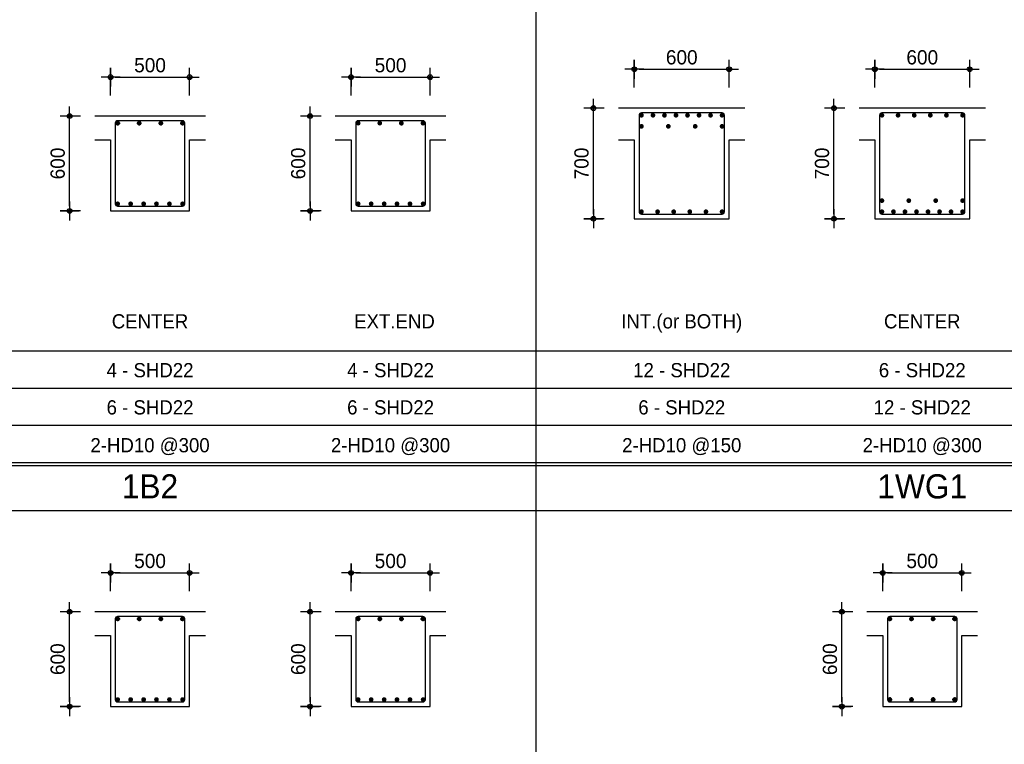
# Model space of a CAD drawing. Header units: millimetres. Extents: x 3445018 to 4174071, y -6064565 to -5122887.
# Tile 21 of 192: x 3682799 to 3689028, y -5833566 to -5828982. Entities that reach past the tile are written whole.
import ezdxf
from ezdxf.enums import TextEntityAlignment as Align

# ---------------------------------------------------------------- set-up
doc = ezdxf.new("R2010")
doc.units = ezdxf.units.MM
doc.header["$MEASUREMENT"] = 0
doc.layers.get('DEFPOINTS').update_dxf_attribs({"linetype": 'CONTINUOUS'})
for name, color, linetype in [('DIM', 7, 'CONTINUOUS'), ('guide', 9, 'CONTINUOUS'), ('SO-252', 252, 'CONTINUOUS'), ('WA1', 2, 'CONTINUOUS'), ('WA2', 3, 'CONTINUOUS'), ('문자', 2, 'CONTINUOUS')]:
    doc.layers.add(name, color=color, linetype=linetype)
doc.styles.add('HY울릉도 L', font='txt')
doc.styles.add('SDP-S', font='txt')
doc.styles.add('돋움', font='txt')
doc.dimstyles.new('SMDI-3', dxfattribs={"dimtxt": 3, "dimasz": 1, "dimexe": 2, "dimexo": 3, "dimgap": 1, "dimtad": 1, "dimdsep": 46, "dimtxsty": 'HY울릉도 L', "dimblk": 'Z_DOT', "dimcen": 2.5, "dimdle": 1.5, "dimclrd": 1, "dimclre": 1, "dimclrt": 2, "dimadec": 0, "dimazin": 0, "dimtfac": 1, "dimtix": 1, "dimtmove": 2, "dimatfit": 3, "dimldrblk": 'Z_DOT', "dimfxl": 2, "dimtvp": 1, "dimtolj": 1, "dimtzin": 0, "dimarcsym": 0})

# ---------------------------------------------------------------- blocks, each defined once
blk = doc.blocks.new('Z_DOT')
at = {"layer": 'DIM', "color": 1, "ltscale": 3}
for p, q in [((-2, 0), (2, 0)), ((0, -2), (0, 2))]:
    blk.add_line(p, q, dxfattribs=at)
for radius in [0.5, 0.25]:
    blk.add_circle((0, 0), radius, dxfattribs=at)
blk = doc.blocks.new('*D156')
at = {"layer": 'DEFPOINTS', "color": 0, "ltscale": 3, "transparency": 16777216}
for p in [(3687287.6, -5829295.6), (3686687.6, -5829501.6), (3687287.6, -5829501.6)]:
    blk.add_point(p, dxfattribs=at)
at = {"layer": 'DIM', "color": 1, "lineweight": -2, "ltscale": 3, "transparency": 16777216}
for p, q in [((3686687.6, -5829411.6), (3686687.6, -5829235.6)), ((3687287.6, -5829411.6), (3687287.6, -5829235.6)), ((3686717.6, -5829295.6), (3687257.6, -5829295.6))]:
    blk.add_line(p, q, dxfattribs=at)
at = {"layer": 'DIM', "color": 1, "lineweight": -2, "ltscale": 3, "transparency": 16777216, "xscale": 30, "yscale": 30, "zscale": 30, "rotation": 180}
blk.add_blockref('Z_DOT', (3686687.6, -5829295.6), dxfattribs=at)
at = {"layer": 'DIM', "color": 1, "lineweight": -2, "ltscale": 3, "transparency": 16777216, "xscale": 30, "yscale": 30, "zscale": 30}
blk.add_blockref('Z_DOT', (3687287.6, -5829295.6), dxfattribs=at)
at = {"layer": 'DIM', "color": 2, "ltscale": 3, "transparency": 16777216, "insert": (3686987.6, -5829145.5), "char_height": 90, "attachment_point": 5, "style": 'SDP-S'}
blk.add_mtext('\\A1;\\P600', dxfattribs=at)
blk = doc.blocks.new('*D157')
at = {"layer": 'DEFPOINTS', "color": 0, "ltscale": 3, "transparency": 16777216}
for p in [(3686428.8, -5829541.6), (3686587.6, -5829541.6), (3686587.6, -5830241.6)]:
    blk.add_point(p, dxfattribs=at)
at = {"layer": 'DIM', "color": 1, "lineweight": -2, "ltscale": 3, "transparency": 16777216}
for p, q in [((3686497.6, -5829541.6), (3686368.8, -5829541.6)), ((3686428.8, -5830211.6), (3686428.8, -5829571.6)), ((3686497.6, -5830241.6), (3686368.8, -5830241.6))]:
    blk.add_line(p, q, dxfattribs=at)
at = {"layer": 'DIM', "color": 1, "lineweight": -2, "ltscale": 3, "transparency": 16777216, "xscale": 30, "yscale": 30, "zscale": 30}
for p, rotation in [((3686428.8, -5829541.6), 90), ((3686428.8, -5830241.6), 270)]:
    blk.add_blockref('Z_DOT', p, dxfattribs=dict(at, rotation=rotation))
at = {"layer": 'DIM', "color": 2, "ltscale": 3, "transparency": 16777216, "insert": (3686353.8, -5829891.6), "char_height": 90, "attachment_point": 5, "rotation": 90, "style": 'SDP-S'}
blk.add_mtext('\\A1;700', dxfattribs=at)
blk = doc.blocks.new('*D164')
at = {"layer": 'DEFPOINTS', "color": 0, "ltscale": 3, "transparency": 16777216}
for p in [(3688759.1, -5832481.6), (3688259.1, -5832687.6), (3688759.1, -5832687.6)]:
    blk.add_point(p, dxfattribs=at)
at = {"layer": 'DIM', "color": 1, "lineweight": -2, "ltscale": 3, "transparency": 16777216}
for p, q in [((3688259.1, -5832597.6), (3688259.1, -5832421.6)), ((3688759.1, -5832597.6), (3688759.1, -5832421.6)), ((3688289.1, -5832481.6), (3688729.1, -5832481.6))]:
    blk.add_line(p, q, dxfattribs=at)
at = {"layer": 'DIM', "color": 1, "lineweight": -2, "ltscale": 3, "transparency": 16777216, "xscale": 30, "yscale": 30, "zscale": 30, "rotation": 180}
blk.add_blockref('Z_DOT', (3688259.1, -5832481.6), dxfattribs=at)
at = {"layer": 'DIM', "color": 1, "lineweight": -2, "ltscale": 3, "transparency": 16777216, "xscale": 30, "yscale": 30, "zscale": 30}
blk.add_blockref('Z_DOT', (3688759.1, -5832481.6), dxfattribs=at)
at = {"layer": 'DIM', "color": 2, "ltscale": 3, "transparency": 16777216, "insert": (3688509.1, -5832406.5), "char_height": 90, "attachment_point": 5, "style": 'SDP-S'}
blk.add_mtext('\\A1;500', dxfattribs=at)
blk = doc.blocks.new('*D165')
at = {"layer": 'DEFPOINTS', "color": 0, "ltscale": 3, "transparency": 16777216}
for p in [(3688000.3, -5832727.6), (3688159.1, -5832727.6), (3688159.1, -5833327.6)]:
    blk.add_point(p, dxfattribs=at)
at = {"layer": 'DIM', "color": 1, "lineweight": -2, "ltscale": 3, "transparency": 16777216}
for p, q in [((3688069.1, -5832727.6), (3687940.3, -5832727.6)), ((3688000.3, -5833297.6), (3688000.3, -5832757.6)), ((3688069.1, -5833327.6), (3687940.3, -5833327.6))]:
    blk.add_line(p, q, dxfattribs=at)
at = {"layer": 'DIM', "color": 1, "lineweight": -2, "ltscale": 3, "transparency": 16777216, "xscale": 30, "yscale": 30, "zscale": 30}
for p, rotation in [((3688000.3, -5832727.6), 90), ((3688000.3, -5833327.6), 270)]:
    blk.add_blockref('Z_DOT', p, dxfattribs=dict(at, rotation=rotation))
at = {"layer": 'DIM', "color": 2, "ltscale": 3, "transparency": 16777216, "insert": (3687925.2, -5833027.6), "char_height": 90, "attachment_point": 5, "rotation": 90, "style": 'SDP-S'}
blk.add_mtext('\\A1;600', dxfattribs=at)
blk = doc.blocks.new('*D180')
at = {"layer": 'DEFPOINTS', "color": 0, "ltscale": 3, "transparency": 16777216}
for p in [(3683874.1, -5829345.6), (3683374.1, -5829551.6), (3683874.1, -5829551.6)]:
    blk.add_point(p, dxfattribs=at)
at = {"layer": 'DIM', "color": 1, "lineweight": -2, "ltscale": 3, "transparency": 16777216}
for p, q in [((3683374.1, -5829461.6), (3683374.1, -5829285.6)), ((3683874.1, -5829461.6), (3683874.1, -5829285.6)), ((3683404.1, -5829345.6), (3683844.1, -5829345.6))]:
    blk.add_line(p, q, dxfattribs=at)
at = {"layer": 'DIM', "color": 1, "lineweight": -2, "ltscale": 3, "transparency": 16777216, "xscale": 30, "yscale": 30, "zscale": 30, "rotation": 180}
blk.add_blockref('Z_DOT', (3683374.1, -5829345.6), dxfattribs=at)
at = {"layer": 'DIM', "color": 1, "lineweight": -2, "ltscale": 3, "transparency": 16777216, "xscale": 30, "yscale": 30, "zscale": 30}
blk.add_blockref('Z_DOT', (3683874.1, -5829345.6), dxfattribs=at)
at = {"layer": 'DIM', "color": 2, "ltscale": 3, "transparency": 16777216, "insert": (3683624.1, -5829270.5), "char_height": 90, "attachment_point": 5, "style": 'SDP-S'}
blk.add_mtext('\\A1;500', dxfattribs=at)
blk = doc.blocks.new('*D181')
at = {"layer": 'DEFPOINTS', "color": 0, "ltscale": 3, "transparency": 16777216}
for p in [(3683115.3, -5829591.6), (3683274.1, -5829591.6), (3683274.1, -5830191.6)]:
    blk.add_point(p, dxfattribs=at)
at = {"layer": 'DIM', "color": 1, "lineweight": -2, "ltscale": 3, "transparency": 16777216}
for p, q in [((3683184.1, -5829591.6), (3683055.3, -5829591.6)), ((3683115.3, -5830161.6), (3683115.3, -5829621.6)), ((3683184.1, -5830191.6), (3683055.3, -5830191.6))]:
    blk.add_line(p, q, dxfattribs=at)
at = {"layer": 'DIM', "color": 1, "lineweight": -2, "ltscale": 3, "transparency": 16777216, "xscale": 30, "yscale": 30, "zscale": 30}
for p, rotation in [((3683115.3, -5829591.6), 90), ((3683115.3, -5830191.6), 270)]:
    blk.add_blockref('Z_DOT', p, dxfattribs=dict(at, rotation=rotation))
at = {"layer": 'DIM', "color": 2, "ltscale": 3, "transparency": 16777216, "insert": (3683040.2, -5829891.6), "char_height": 90, "attachment_point": 5, "rotation": 90, "style": 'SDP-S'}
blk.add_mtext('\\A1;600', dxfattribs=at)
blk = doc.blocks.new('*D182')
at = {"layer": 'DEFPOINTS', "color": 0, "ltscale": 3, "transparency": 16777216}
for p in [(3685395.6, -5829345.6), (3684895.6, -5829551.6), (3685395.6, -5829551.6)]:
    blk.add_point(p, dxfattribs=at)
at = {"layer": 'DIM', "color": 1, "lineweight": -2, "ltscale": 3, "transparency": 16777216}
for p, q in [((3684895.6, -5829461.6), (3684895.6, -5829285.6)), ((3685395.6, -5829461.6), (3685395.6, -5829285.6)), ((3684925.6, -5829345.6), (3685365.6, -5829345.6))]:
    blk.add_line(p, q, dxfattribs=at)
at = {"layer": 'DIM', "color": 1, "lineweight": -2, "ltscale": 3, "transparency": 16777216, "xscale": 30, "yscale": 30, "zscale": 30, "rotation": 180}
blk.add_blockref('Z_DOT', (3684895.6, -5829345.6), dxfattribs=at)
at = {"layer": 'DIM', "color": 1, "lineweight": -2, "ltscale": 3, "transparency": 16777216, "xscale": 30, "yscale": 30, "zscale": 30}
blk.add_blockref('Z_DOT', (3685395.6, -5829345.6), dxfattribs=at)
at = {"layer": 'DIM', "color": 2, "ltscale": 3, "transparency": 16777216, "insert": (3685145.6, -5829270.5), "char_height": 90, "attachment_point": 5, "style": 'SDP-S'}
blk.add_mtext('\\A1;500', dxfattribs=at)
blk = doc.blocks.new('*D183')
at = {"layer": 'DEFPOINTS', "color": 0, "ltscale": 3, "transparency": 16777216}
for p in [(3684636.8, -5829591.6), (3684795.6, -5829591.6), (3684795.6, -5830191.6)]:
    blk.add_point(p, dxfattribs=at)
at = {"layer": 'DIM', "color": 1, "lineweight": -2, "ltscale": 3, "transparency": 16777216}
for p, q in [((3684705.6, -5829591.6), (3684576.8, -5829591.6)), ((3684636.8, -5830161.6), (3684636.8, -5829621.6)), ((3684705.6, -5830191.6), (3684576.8, -5830191.6))]:
    blk.add_line(p, q, dxfattribs=at)
at = {"layer": 'DIM', "color": 1, "lineweight": -2, "ltscale": 3, "transparency": 16777216, "xscale": 30, "yscale": 30, "zscale": 30}
for p, rotation in [((3684636.8, -5829591.6), 90), ((3684636.8, -5830191.6), 270)]:
    blk.add_blockref('Z_DOT', p, dxfattribs=dict(at, rotation=rotation))
at = {"layer": 'DIM', "color": 2, "ltscale": 3, "transparency": 16777216, "insert": (3684561.8, -5829891.6), "char_height": 90, "attachment_point": 5, "rotation": 90, "style": 'SDP-S'}
blk.add_mtext('\\A1;600', dxfattribs=at)
blk = doc.blocks.new('*D186')
at = {"layer": 'DEFPOINTS', "color": 0, "ltscale": 3, "transparency": 16777216}
for p in [(3683874.1, -5832481.6), (3683374.1, -5832687.6), (3683874.1, -5832687.6)]:
    blk.add_point(p, dxfattribs=at)
at = {"layer": 'DIM', "color": 1, "lineweight": -2, "ltscale": 3, "transparency": 16777216}
for p, q in [((3683374.1, -5832597.6), (3683374.1, -5832421.6)), ((3683874.1, -5832597.6), (3683874.1, -5832421.6)), ((3683404.1, -5832481.6), (3683844.1, -5832481.6))]:
    blk.add_line(p, q, dxfattribs=at)
at = {"layer": 'DIM', "color": 1, "lineweight": -2, "ltscale": 3, "transparency": 16777216, "xscale": 30, "yscale": 30, "zscale": 30, "rotation": 180}
blk.add_blockref('Z_DOT', (3683374.1, -5832481.6), dxfattribs=at)
at = {"layer": 'DIM', "color": 1, "lineweight": -2, "ltscale": 3, "transparency": 16777216, "xscale": 30, "yscale": 30, "zscale": 30}
blk.add_blockref('Z_DOT', (3683874.1, -5832481.6), dxfattribs=at)
at = {"layer": 'DIM', "color": 2, "ltscale": 3, "transparency": 16777216, "insert": (3683624.1, -5832406.5), "char_height": 90, "attachment_point": 5, "style": 'SDP-S'}
blk.add_mtext('\\A1;500', dxfattribs=at)
blk = doc.blocks.new('*D187')
at = {"layer": 'DEFPOINTS', "color": 0, "ltscale": 3, "transparency": 16777216}
for p in [(3683115.3, -5832727.6), (3683274.1, -5832727.6), (3683274.1, -5833327.6)]:
    blk.add_point(p, dxfattribs=at)
at = {"layer": 'DIM', "color": 1, "lineweight": -2, "ltscale": 3, "transparency": 16777216}
for p, q in [((3683184.1, -5832727.6), (3683055.3, -5832727.6)), ((3683115.3, -5833297.6), (3683115.3, -5832757.6)), ((3683184.1, -5833327.6), (3683055.3, -5833327.6))]:
    blk.add_line(p, q, dxfattribs=at)
at = {"layer": 'DIM', "color": 1, "lineweight": -2, "ltscale": 3, "transparency": 16777216, "xscale": 30, "yscale": 30, "zscale": 30}
for p, rotation in [((3683115.3, -5832727.6), 90), ((3683115.3, -5833327.6), 270)]:
    blk.add_blockref('Z_DOT', p, dxfattribs=dict(at, rotation=rotation))
at = {"layer": 'DIM', "color": 2, "ltscale": 3, "transparency": 16777216, "insert": (3683040.2, -5833027.6), "char_height": 90, "attachment_point": 5, "rotation": 90, "style": 'SDP-S'}
blk.add_mtext('\\A1;600', dxfattribs=at)
blk = doc.blocks.new('*D188')
at = {"layer": 'DEFPOINTS', "color": 0, "ltscale": 3, "transparency": 16777216}
for p in [(3685395.6, -5832481.6), (3684895.6, -5832687.6), (3685395.6, -5832687.6)]:
    blk.add_point(p, dxfattribs=at)
at = {"layer": 'DIM', "color": 1, "lineweight": -2, "ltscale": 3, "transparency": 16777216}
for p, q in [((3684895.6, -5832597.6), (3684895.6, -5832421.6)), ((3685395.6, -5832597.6), (3685395.6, -5832421.6)), ((3684925.6, -5832481.6), (3685365.6, -5832481.6))]:
    blk.add_line(p, q, dxfattribs=at)
at = {"layer": 'DIM', "color": 1, "lineweight": -2, "ltscale": 3, "transparency": 16777216, "xscale": 30, "yscale": 30, "zscale": 30, "rotation": 180}
blk.add_blockref('Z_DOT', (3684895.6, -5832481.6), dxfattribs=at)
at = {"layer": 'DIM', "color": 1, "lineweight": -2, "ltscale": 3, "transparency": 16777216, "xscale": 30, "yscale": 30, "zscale": 30}
blk.add_blockref('Z_DOT', (3685395.6, -5832481.6), dxfattribs=at)
at = {"layer": 'DIM', "color": 2, "ltscale": 3, "transparency": 16777216, "insert": (3685145.6, -5832406.5), "char_height": 90, "attachment_point": 5, "style": 'SDP-S'}
blk.add_mtext('\\A1;500', dxfattribs=at)
blk = doc.blocks.new('*D189')
at = {"layer": 'DEFPOINTS', "color": 0, "ltscale": 3, "transparency": 16777216}
for p in [(3684636.8, -5832727.6), (3684795.6, -5832727.6), (3684795.6, -5833327.6)]:
    blk.add_point(p, dxfattribs=at)
at = {"layer": 'DIM', "color": 1, "lineweight": -2, "ltscale": 3, "transparency": 16777216}
for p, q in [((3684705.6, -5832727.6), (3684576.8, -5832727.6)), ((3684636.8, -5833297.6), (3684636.8, -5832757.6)), ((3684705.6, -5833327.6), (3684576.8, -5833327.6))]:
    blk.add_line(p, q, dxfattribs=at)
at = {"layer": 'DIM', "color": 1, "lineweight": -2, "ltscale": 3, "transparency": 16777216, "xscale": 30, "yscale": 30, "zscale": 30}
for p, rotation in [((3684636.8, -5832727.6), 90), ((3684636.8, -5833327.6), 270)]:
    blk.add_blockref('Z_DOT', p, dxfattribs=dict(at, rotation=rotation))
at = {"layer": 'DIM', "color": 2, "ltscale": 3, "transparency": 16777216, "insert": (3684561.8, -5833027.6), "char_height": 90, "attachment_point": 5, "rotation": 90, "style": 'SDP-S'}
blk.add_mtext('\\A1;600', dxfattribs=at)
blk = doc.blocks.new('*D196')
at = {"layer": 'DEFPOINTS', "color": 0, "ltscale": 3, "transparency": 16777216}
for p in [(3688809.1, -5829295.6), (3688209.1, -5829501.6), (3688809.1, -5829501.6)]:
    blk.add_point(p, dxfattribs=at)
at = {"layer": 'DIM', "color": 1, "lineweight": -2, "ltscale": 3, "transparency": 16777216}
for p, q in [((3688209.1, -5829411.6), (3688209.1, -5829235.6)), ((3688809.1, -5829411.6), (3688809.1, -5829235.6)), ((3688239.1, -5829295.6), (3688779.1, -5829295.6))]:
    blk.add_line(p, q, dxfattribs=at)
at = {"layer": 'DIM', "color": 1, "lineweight": -2, "ltscale": 3, "transparency": 16777216, "xscale": 30, "yscale": 30, "zscale": 30, "rotation": 180}
blk.add_blockref('Z_DOT', (3688209.1, -5829295.6), dxfattribs=at)
at = {"layer": 'DIM', "color": 1, "lineweight": -2, "ltscale": 3, "transparency": 16777216, "xscale": 30, "yscale": 30, "zscale": 30}
blk.add_blockref('Z_DOT', (3688809.1, -5829295.6), dxfattribs=at)
at = {"layer": 'DIM', "color": 2, "ltscale": 3, "transparency": 16777216, "insert": (3688509.1, -5829145.5), "char_height": 90, "attachment_point": 5, "style": 'SDP-S'}
blk.add_mtext('\\A1;\\P600', dxfattribs=at)
blk = doc.blocks.new('*D197')
at = {"layer": 'DEFPOINTS', "color": 0, "ltscale": 3, "transparency": 16777216}
for p in [(3687950.3, -5829541.6), (3688109.1, -5829541.6), (3688109.1, -5830241.6)]:
    blk.add_point(p, dxfattribs=at)
at = {"layer": 'DIM', "color": 1, "lineweight": -2, "ltscale": 3, "transparency": 16777216}
for p, q in [((3688019.1, -5829541.6), (3687890.3, -5829541.6)), ((3687950.3, -5830211.6), (3687950.3, -5829571.6)), ((3688019.1, -5830241.6), (3687890.3, -5830241.6))]:
    blk.add_line(p, q, dxfattribs=at)
at = {"layer": 'DIM', "color": 1, "lineweight": -2, "ltscale": 3, "transparency": 16777216, "xscale": 30, "yscale": 30, "zscale": 30}
for p, rotation in [((3687950.3, -5829541.6), 90), ((3687950.3, -5830241.6), 270)]:
    blk.add_blockref('Z_DOT', p, dxfattribs=dict(at, rotation=rotation))
at = {"layer": 'DIM', "color": 2, "ltscale": 3, "transparency": 16777216, "insert": (3687875.2, -5829891.6), "char_height": 90, "attachment_point": 5, "rotation": 90, "style": 'SDP-S'}
blk.add_mtext('\\A1;700', dxfattribs=at)

msp = doc.modelspace()

# ---------------------------------------------------------------- hatches: boundary and pattern name
at = {"layer": 'WA1'}
h = msp.add_hatch(color=256, dxfattribs=at)
h.dxf.hatch_style = 1
h.paths.add_polyline_path([(3683434.069, -5829636.627, 1), (3683404.069, -5829636.627, 1)])
h = msp.add_hatch(color=256, dxfattribs=at)
h.dxf.hatch_style = 1
h.paths.add_polyline_path([(3683570.736, -5829636.627, 1), (3683540.736, -5829636.627, 1)])
h = msp.add_hatch(color=256, dxfattribs=at)
h.dxf.hatch_style = 1
h.paths.add_polyline_path([(3683707.402, -5829636.627, 1), (3683677.402, -5829636.627, 1)])
h = msp.add_hatch(color=256, dxfattribs=at)
h.dxf.hatch_style = 1
h.paths.add_polyline_path([(3683844.069, -5829636.627, 1), (3683814.069, -5829636.627, 1)])
h = msp.add_hatch(color=256, dxfattribs=at)
h.dxf.hatch_style = 1
h.paths.add_polyline_path([(3684955.634, -5829636.627, 1), (3684925.634, -5829636.627, 1)])
h = msp.add_hatch(color=256, dxfattribs=at)
h.dxf.hatch_style = 1
h.paths.add_polyline_path([(3685092.301, -5829636.627, 1), (3685062.301, -5829636.627, 1)])
h = msp.add_hatch(color=256, dxfattribs=at)
h.dxf.hatch_style = 1
h.paths.add_polyline_path([(3685228.967, -5829636.627, 1), (3685198.967, -5829636.627, 1)])
h = msp.add_hatch(color=256, dxfattribs=at)
h.dxf.hatch_style = 1
h.paths.add_polyline_path([(3685365.634, -5829636.627, 1), (3685335.634, -5829636.627, 1)])
h = msp.add_hatch(color=256, dxfattribs=at)
h.dxf.hatch_style = 1
h.paths.add_polyline_path([(3686747.634, -5829586.627, 1), (3686717.634, -5829586.627, 1)])
h = msp.add_hatch(color=256, dxfattribs=at)
h.dxf.hatch_style = 1
h.paths.add_polyline_path([(3686820.491, -5829586.627, 1), (3686790.491, -5829586.627, 1)])
h = msp.add_hatch(color=256, dxfattribs=at)
h.dxf.hatch_style = 1
h.paths.add_polyline_path([(3686893.348, -5829586.627, 1), (3686863.348, -5829586.627, 1)])
h = msp.add_hatch(color=256, dxfattribs=at)
h.dxf.hatch_style = 1
h.paths.add_polyline_path([(3686966.205, -5829586.627, 1), (3686936.205, -5829586.627, 1)])
h = msp.add_hatch(color=256, dxfattribs=at)
h.dxf.hatch_style = 1
h.paths.add_polyline_path([(3687009.062, -5829586.627, -1), (3687039.062, -5829586.627, -1)])
h = msp.add_hatch(color=256, dxfattribs=at)
h.dxf.hatch_style = 1
h.paths.add_polyline_path([(3687081.92, -5829586.627, -1), (3687111.92, -5829586.627, -1)])
h = msp.add_hatch(color=256, dxfattribs=at)
h.dxf.hatch_style = 1
h.paths.add_polyline_path([(3687154.777, -5829586.627, -1), (3687184.777, -5829586.627, -1)])
h = msp.add_hatch(color=256, dxfattribs=at)
h.dxf.hatch_style = 1
h.paths.add_polyline_path([(3687227.634, -5829586.627, -1), (3687257.634, -5829586.627, -1)])
h = msp.add_hatch(color=256, dxfattribs=at)
h.dxf.hatch_style = 1
h.paths.add_polyline_path([(3688269.069, -5829586.627, 1), (3688239.069, -5829586.627, 1)])
h = msp.add_hatch(color=256, dxfattribs=at)
h.dxf.hatch_style = 1
h.paths.add_polyline_path([(3688371.069, -5829586.627, 1), (3688341.069, -5829586.627, 1)])
h = msp.add_hatch(color=256, dxfattribs=at)
h.dxf.hatch_style = 1
h.paths.add_polyline_path([(3688473.069, -5829586.627, 1), (3688443.069, -5829586.627, 1)])
h = msp.add_hatch(color=256, dxfattribs=at)
h.dxf.hatch_style = 1
h.paths.add_polyline_path([(3688545.069, -5829586.627, -1), (3688575.069, -5829586.627, -1)])
h = msp.add_hatch(color=256, dxfattribs=at)
h.dxf.hatch_style = 1
h.paths.add_polyline_path([(3688647.069, -5829586.627, -1), (3688677.069, -5829586.627, -1)])
h = msp.add_hatch(color=256, dxfattribs=at)
h.dxf.hatch_style = 1
h.paths.add_polyline_path([(3688749.069, -5829586.627, -1), (3688779.069, -5829586.627, -1)])
h = msp.add_hatch(color=256, dxfattribs=at)
h.dxf.hatch_style = 1
h.paths.add_polyline_path([(3686747.634, -5829656.627, 1), (3686717.634, -5829656.627, 1)])
h = msp.add_hatch(color=256, dxfattribs=at)
h.dxf.hatch_style = 1
h.paths.add_polyline_path([(3686917.634, -5829656.627, 1), (3686887.634, -5829656.627, 1)])
h = msp.add_hatch(color=256, dxfattribs=at)
h.dxf.hatch_style = 1
h.paths.add_polyline_path([(3687057.634, -5829656.627, -1), (3687087.634, -5829656.627, -1)])
h = msp.add_hatch(color=256, dxfattribs=at)
h.dxf.hatch_style = 1
h.paths.add_polyline_path([(3687227.634, -5829656.627, -1), (3687257.634, -5829656.627, -1)])
h = msp.add_hatch(color=256, dxfattribs=at)
h.dxf.hatch_style = 1
h.paths.add_polyline_path([(3688269.069, -5830126.627, -1), (3688239.069, -5830126.627, -1)])
h = msp.add_hatch(color=256, dxfattribs=at)
h.dxf.hatch_style = 1
h.paths.add_polyline_path([(3688439.069, -5830126.627, -1), (3688409.069, -5830126.627, -1)])
h = msp.add_hatch(color=256, dxfattribs=at)
h.dxf.hatch_style = 1
h.paths.add_polyline_path([(3688579.069, -5830126.627, 1), (3688609.069, -5830126.627, 1)])
h = msp.add_hatch(color=256, dxfattribs=at)
h.dxf.hatch_style = 1
h.paths.add_polyline_path([(3688749.069, -5830126.627, 1), (3688779.069, -5830126.627, 1)])
h = msp.add_hatch(color=256, dxfattribs=at)
h.dxf.hatch_style = 1
h.paths.add_polyline_path([(3683434.069, -5830146.627, 1), (3683404.069, -5830146.627, 1)])
h = msp.add_hatch(color=256, dxfattribs=at)
h.dxf.hatch_style = 1
h.paths.add_polyline_path([(3683516.269, -5830146.627, 1), (3683486.269, -5830146.627, 1)])
h = msp.add_hatch(color=256, dxfattribs=at)
h.dxf.hatch_style = 1
h.paths.add_polyline_path([(3683598.469, -5830146.627, 1), (3683568.469, -5830146.627, 1)])
h = msp.add_hatch(color=256, dxfattribs=at)
h.dxf.hatch_style = 1
h.paths.add_polyline_path([(3683649.669, -5830146.627, -1), (3683679.669, -5830146.627, -1)])
h = msp.add_hatch(color=256, dxfattribs=at)
h.dxf.hatch_style = 1
h.paths.add_polyline_path([(3683731.869, -5830146.627, -1), (3683761.869, -5830146.627, -1)])
h = msp.add_hatch(color=256, dxfattribs=at)
h.dxf.hatch_style = 1
h.paths.add_polyline_path([(3683845.069, -5830146.627, 1), (3683815.069, -5830146.627, 1)])
h = msp.add_hatch(color=256, dxfattribs=at)
h.dxf.hatch_style = 1
h.paths.add_polyline_path([(3684955.634, -5830146.627, 1), (3684925.634, -5830146.627, 1)])
h = msp.add_hatch(color=256, dxfattribs=at)
h.dxf.hatch_style = 1
h.paths.add_polyline_path([(3685037.834, -5830146.627, 1), (3685007.834, -5830146.627, 1)])
h = msp.add_hatch(color=256, dxfattribs=at)
h.dxf.hatch_style = 1
h.paths.add_polyline_path([(3685120.034, -5830146.627, 1), (3685090.034, -5830146.627, 1)])
h = msp.add_hatch(color=256, dxfattribs=at)
h.dxf.hatch_style = 1
h.paths.add_polyline_path([(3685171.234, -5830146.627, -1), (3685201.234, -5830146.627, -1)])
h = msp.add_hatch(color=256, dxfattribs=at)
h.dxf.hatch_style = 1
h.paths.add_polyline_path([(3685253.434, -5830146.627, -1), (3685283.434, -5830146.627, -1)])
h = msp.add_hatch(color=256, dxfattribs=at)
h.dxf.hatch_style = 1
h.paths.add_polyline_path([(3685366.634, -5830146.627, 1), (3685336.634, -5830146.627, 1)])
h = msp.add_hatch(color=256, dxfattribs=at)
h.dxf.hatch_style = 1
h.paths.add_polyline_path([(3686747.634, -5830196.627, 1), (3686717.634, -5830196.627, 1)])
h = msp.add_hatch(color=256, dxfattribs=at)
h.dxf.hatch_style = 1
h.paths.add_polyline_path([(3686849.634, -5830196.627, 1), (3686819.634, -5830196.627, 1)])
h = msp.add_hatch(color=256, dxfattribs=at)
h.dxf.hatch_style = 1
h.paths.add_polyline_path([(3686951.634, -5830196.627, 1), (3686921.634, -5830196.627, 1)])
h = msp.add_hatch(color=256, dxfattribs=at)
h.dxf.hatch_style = 1
h.paths.add_polyline_path([(3687023.634, -5830196.627, -1), (3687053.634, -5830196.627, -1)])
h = msp.add_hatch(color=256, dxfattribs=at)
h.dxf.hatch_style = 1
h.paths.add_polyline_path([(3687125.634, -5830196.627, -1), (3687155.634, -5830196.627, -1)])
h = msp.add_hatch(color=256, dxfattribs=at)
h.dxf.hatch_style = 1
h.paths.add_polyline_path([(3687227.634, -5830196.627, -1), (3687257.634, -5830196.627, -1)])
h = msp.add_hatch(color=256, dxfattribs=at)
h.dxf.hatch_style = 1
h.paths.add_polyline_path([(3688269.069, -5830196.627, -1), (3688239.069, -5830196.627, -1)])
h = msp.add_hatch(color=256, dxfattribs=at)
h.dxf.hatch_style = 1
h.paths.add_polyline_path([(3688341.926, -5830196.627, -1), (3688311.926, -5830196.627, -1)])
h = msp.add_hatch(color=256, dxfattribs=at)
h.dxf.hatch_style = 1
h.paths.add_polyline_path([(3688414.783, -5830196.627, -1), (3688384.783, -5830196.627, -1)])
h = msp.add_hatch(color=256, dxfattribs=at)
h.dxf.hatch_style = 1
h.paths.add_polyline_path([(3688487.64, -5830196.627, -1), (3688457.64, -5830196.627, -1)])
h = msp.add_hatch(color=256, dxfattribs=at)
h.dxf.hatch_style = 1
h.paths.add_polyline_path([(3688530.497, -5830196.627, 1), (3688560.497, -5830196.627, 1)])
h = msp.add_hatch(color=256, dxfattribs=at)
h.dxf.hatch_style = 1
h.paths.add_polyline_path([(3688603.355, -5830196.627, 1), (3688633.355, -5830196.627, 1)])
h = msp.add_hatch(color=256, dxfattribs=at)
h.dxf.hatch_style = 1
h.paths.add_polyline_path([(3688676.212, -5830196.627, 1), (3688706.212, -5830196.627, 1)])
h = msp.add_hatch(color=256, dxfattribs=at)
h.dxf.hatch_style = 1
h.paths.add_polyline_path([(3688749.069, -5830196.627, 1), (3688779.069, -5830196.627, 1)])
h = msp.add_hatch(color=256, dxfattribs=at)
h.dxf.hatch_style = 1
h.paths.add_polyline_path([(3683434.069, -5832772.627, 1), (3683404.069, -5832772.627, 1)])
h = msp.add_hatch(color=256, dxfattribs=at)
h.dxf.hatch_style = 1
h.paths.add_polyline_path([(3683570.736, -5832772.627, 1), (3683540.736, -5832772.627, 1)])
h = msp.add_hatch(color=256, dxfattribs=at)
h.dxf.hatch_style = 1
h.paths.add_polyline_path([(3683707.402, -5832772.627, 1), (3683677.402, -5832772.627, 1)])
h = msp.add_hatch(color=256, dxfattribs=at)
h.dxf.hatch_style = 1
h.paths.add_polyline_path([(3683844.069, -5832772.627, 1), (3683814.069, -5832772.627, 1)])
h = msp.add_hatch(color=256, dxfattribs=at)
h.dxf.hatch_style = 1
h.paths.add_polyline_path([(3684955.634, -5832772.627, 1), (3684925.634, -5832772.627, 1)])
h = msp.add_hatch(color=256, dxfattribs=at)
h.dxf.hatch_style = 1
h.paths.add_polyline_path([(3685092.301, -5832772.627, 1), (3685062.301, -5832772.627, 1)])
h = msp.add_hatch(color=256, dxfattribs=at)
h.dxf.hatch_style = 1
h.paths.add_polyline_path([(3685228.967, -5832772.627, 1), (3685198.967, -5832772.627, 1)])
h = msp.add_hatch(color=256, dxfattribs=at)
h.dxf.hatch_style = 1
h.paths.add_polyline_path([(3685365.634, -5832772.627, 1), (3685335.634, -5832772.627, 1)])
h = msp.add_hatch(color=256, dxfattribs=at)
h.dxf.hatch_style = 1
h.paths.add_polyline_path([(3688319.069, -5832772.627, -1), (3688289.069, -5832772.627, -1)])
h = msp.add_hatch(color=256, dxfattribs=at)
h.dxf.hatch_style = 1
h.paths.add_polyline_path([(3688455.736, -5832772.627, -1), (3688425.736, -5832772.627, -1)])
h = msp.add_hatch(color=256, dxfattribs=at)
h.dxf.hatch_style = 1
h.paths.add_polyline_path([(3688592.402, -5832772.627, -1), (3688562.402, -5832772.627, -1)])
h = msp.add_hatch(color=256, dxfattribs=at)
h.dxf.hatch_style = 1
h.paths.add_polyline_path([(3688729.069, -5832772.627, -1), (3688699.069, -5832772.627, -1)])
h = msp.add_hatch(color=256, dxfattribs=at)
h.dxf.hatch_style = 1
h.paths.add_polyline_path([(3683434.069, -5833282.627, 1), (3683404.069, -5833282.627, 1)])
h = msp.add_hatch(color=256, dxfattribs=at)
h.dxf.hatch_style = 1
h.paths.add_polyline_path([(3683516.269, -5833282.627, 1), (3683486.269, -5833282.627, 1)])
h = msp.add_hatch(color=256, dxfattribs=at)
h.dxf.hatch_style = 1
h.paths.add_polyline_path([(3683598.469, -5833282.627, 1), (3683568.469, -5833282.627, 1)])
h = msp.add_hatch(color=256, dxfattribs=at)
h.dxf.hatch_style = 1
h.paths.add_polyline_path([(3683649.669, -5833282.627, -1), (3683679.669, -5833282.627, -1)])
h = msp.add_hatch(color=256, dxfattribs=at)
h.dxf.hatch_style = 1
h.paths.add_polyline_path([(3683731.869, -5833282.627, -1), (3683761.869, -5833282.627, -1)])
h = msp.add_hatch(color=256, dxfattribs=at)
h.dxf.hatch_style = 1
h.paths.add_polyline_path([(3683845.069, -5833282.627, 1), (3683815.069, -5833282.627, 1)])
h = msp.add_hatch(color=256, dxfattribs=at)
h.dxf.hatch_style = 1
h.paths.add_polyline_path([(3684955.634, -5833282.627, 1), (3684925.634, -5833282.627, 1)])
h = msp.add_hatch(color=256, dxfattribs=at)
h.dxf.hatch_style = 1
h.paths.add_polyline_path([(3685037.834, -5833282.627, 1), (3685007.834, -5833282.627, 1)])
h = msp.add_hatch(color=256, dxfattribs=at)
h.dxf.hatch_style = 1
h.paths.add_polyline_path([(3685120.034, -5833282.627, 1), (3685090.034, -5833282.627, 1)])
h = msp.add_hatch(color=256, dxfattribs=at)
h.dxf.hatch_style = 1
h.paths.add_polyline_path([(3685171.234, -5833282.627, -1), (3685201.234, -5833282.627, -1)])
h = msp.add_hatch(color=256, dxfattribs=at)
h.dxf.hatch_style = 1
h.paths.add_polyline_path([(3685253.434, -5833282.627, -1), (3685283.434, -5833282.627, -1)])
h = msp.add_hatch(color=256, dxfattribs=at)
h.dxf.hatch_style = 1
h.paths.add_polyline_path([(3685366.634, -5833282.627, 1), (3685336.634, -5833282.627, 1)])
h = msp.add_hatch(color=256, dxfattribs=at)
h.dxf.hatch_style = 1
h.paths.add_polyline_path([(3688319.069, -5833282.627, 1), (3688289.069, -5833282.627, 1)])
h = msp.add_hatch(color=256, dxfattribs=at)
h.dxf.hatch_style = 1
h.paths.add_polyline_path([(3688455.736, -5833282.627, 1), (3688425.736, -5833282.627, 1)])
h = msp.add_hatch(color=256, dxfattribs=at)
h.dxf.hatch_style = 1
h.paths.add_polyline_path([(3688592.402, -5833282.627, 1), (3688562.402, -5833282.627, 1)])
h = msp.add_hatch(color=256, dxfattribs=at)
h.dxf.hatch_style = 1
h.paths.add_polyline_path([(3688729.069, -5833282.627, 1), (3688699.069, -5833282.627, 1)])

# ---------------------------------------------------------------- linework, layer by layer
at = {"layer": 'guide'}
for p, q in [((3686066.504, -5841192.827), (3686066.504, -5825532.427)), ((3690951.504, -5831079.227), (3670461.504, -5831079.227)), ((3690951.504, -5831314.427), (3670461.504, -5831314.427)), ((3690951.504, -5831549.627), (3670461.504, -5831549.627)), ((3690951.504, -5831784.827), (3670461.504, -5831784.827)), ((3690951.504, -5831804.427), (3670461.504, -5831804.427)), ((3690951.504, -5832088.627), (3670461.504, -5832088.627))]:
    msp.add_line(p, q, dxfattribs=at)
at = {"layer": 'SO-252'}
for points in [[(3687387.634, -5829541.627), (3686587.634, -5829541.627)], [(3688909.069, -5829541.627), (3688109.069, -5829541.627)], [(3683974.069, -5829591.627), (3683274.069, -5829591.627)], [(3685495.634, -5829591.627), (3684795.634, -5829591.627)], [(3683274.069, -5829741.627), (3683374.069, -5829741.627), (3683374.069, -5830191.627), (3683874.069, -5830191.627), (3683874.069, -5829741.627), (3683974.069, -5829741.627)], [(3684795.634, -5829741.627), (3684895.634, -5829741.627), (3684895.634, -5830191.627), (3685395.634, -5830191.627), (3685395.634, -5829741.627), (3685495.634, -5829741.627)], [(3686587.634, -5829741.627), (3686687.634, -5829741.627), (3686687.634, -5830241.627), (3687287.634, -5830241.627), (3687287.634, -5829741.627), (3687387.634, -5829741.627)], [(3688109.069, -5829741.627), (3688209.069, -5829741.627), (3688209.069, -5830241.627), (3688809.069, -5830241.627), (3688809.069, -5829741.627), (3688909.069, -5829741.627)], [(3683974.069, -5832727.627), (3683274.069, -5832727.627)], [(3685495.634, -5832727.627), (3684795.634, -5832727.627)], [(3688859.069, -5832727.627), (3688159.069, -5832727.627)], [(3683274.069, -5832877.627), (3683374.069, -5832877.627), (3683374.069, -5833327.627), (3683874.069, -5833327.627), (3683874.069, -5832877.627), (3683974.069, -5832877.627)], [(3684795.634, -5832877.627), (3684895.634, -5832877.627), (3684895.634, -5833327.627), (3685395.634, -5833327.627), (3685395.634, -5832877.627), (3685495.634, -5832877.627)], [(3688159.069, -5832877.627), (3688259.069, -5832877.627), (3688259.069, -5833327.627), (3688759.069, -5833327.627), (3688759.069, -5832877.627), (3688859.069, -5832877.627)]]:
    msp.add_lwpolyline(points, dxfattribs=at)
at = {"layer": 'WA1'}
for p, q in [((3683419.069, -5829621.627), (3683419.069, -5829651.627)), ((3683555.736, -5829621.627), (3683555.736, -5829651.627)), ((3683692.402, -5829621.627), (3683692.402, -5829651.627)), ((3683829.069, -5829621.627), (3683829.069, -5829651.627)), ((3685213.967, -5829621.627), (3685213.967, -5829651.627)), ((3683404.069, -5829636.627), (3683434.069, -5829636.627)), ((3683540.736, -5829636.627), (3683570.736, -5829636.627)), ((3683677.402, -5829636.627), (3683707.402, -5829636.627)), ((3683814.069, -5829636.627), (3683844.069, -5829636.627)), ((3683404.069, -5832772.627), (3683434.069, -5832772.627)), ((3683419.069, -5832757.627), (3683419.069, -5832787.627)), ((3683540.736, -5832772.627), (3683570.736, -5832772.627)), ((3683555.736, -5832757.627), (3683555.736, -5832787.627)), ((3683677.402, -5832772.627), (3683707.402, -5832772.627)), ((3683692.402, -5832757.627), (3683692.402, -5832787.627)), ((3683814.069, -5832772.627), (3683844.069, -5832772.627)), ((3683829.069, -5832757.627), (3683829.069, -5832787.627)), ((3684925.634, -5832772.627), (3684955.634, -5832772.627)), ((3684940.634, -5832757.627), (3684940.634, -5832787.627)), ((3685062.301, -5832772.627), (3685092.301, -5832772.627)), ((3685077.301, -5832757.627), (3685077.301, -5832787.627)), ((3685198.967, -5832772.627), (3685228.967, -5832772.627)), ((3685213.967, -5832757.627), (3685213.967, -5832787.627)), ((3685335.634, -5832772.627), (3685365.634, -5832772.627)), ((3685350.634, -5832757.627), (3685350.634, -5832787.627)), ((3688289.069, -5832772.627), (3688319.069, -5832772.627)), ((3688304.069, -5832787.627), (3688304.069, -5832757.627)), ((3688425.736, -5832772.627), (3688455.736, -5832772.627)), ((3688440.736, -5832787.627), (3688440.736, -5832757.627)), ((3688562.402, -5832772.627), (3688592.402, -5832772.627)), ((3688577.402, -5832787.627), (3688577.402, -5832757.627)), ((3688699.069, -5832772.627), (3688729.069, -5832772.627)), ((3688714.069, -5832787.627), (3688714.069, -5832757.627)), ((3688289.069, -5833282.627), (3688319.069, -5833282.627)), ((3688304.069, -5833267.627), (3688304.069, -5833297.627)), ((3688425.736, -5833282.627), (3688455.736, -5833282.627)), ((3688440.736, -5833267.627), (3688440.736, -5833297.627)), ((3688562.402, -5833282.627), (3688592.402, -5833282.627)), ((3688577.402, -5833267.627), (3688577.402, -5833297.627)), ((3688699.069, -5833282.627), (3688729.069, -5833282.627)), ((3688714.069, -5833267.627), (3688714.069, -5833297.627))]:
    msp.add_line(p, q, dxfattribs=at)
at = {"layer": 'WA2'}
for points in [[(3683419.069, -5830161.627), (3683829.069, -5830161.627, 0.41421356), (3683844.069, -5830146.627), (3683844.069, -5829636.627, 0.41421356), (3683829.069, -5829621.627), (3683419.069, -5829621.627, 0.41421356), (3683404.069, -5829636.627), (3683404.069, -5830146.627, 0.41421356)], [(3684940.634, -5830161.627), (3685350.634, -5830161.627, 0.41421356), (3685365.634, -5830146.627), (3685365.634, -5829636.627, 0.41421356), (3685350.634, -5829621.627), (3684940.634, -5829621.627, 0.41421356), (3684925.634, -5829636.627), (3684925.634, -5830146.627, 0.41421356)], [(3686732.634, -5830211.627), (3687242.634, -5830211.627, 0.41421356), (3687257.634, -5830196.627), (3687257.634, -5829586.627, 0.41421356), (3687242.634, -5829571.627), (3686732.634, -5829571.627, 0.41421356), (3686717.634, -5829586.627), (3686717.634, -5830196.627, 0.41421356)], [(3688254.069, -5830211.627), (3688764.069, -5830211.627, 0.41421356), (3688779.069, -5830196.627), (3688779.069, -5829586.627, 0.41421356), (3688764.069, -5829571.627), (3688254.069, -5829571.627, 0.41421356), (3688239.069, -5829586.627), (3688239.069, -5830196.627, 0.41421356)], [(3683419.069, -5833297.627), (3683829.069, -5833297.627, 0.41421356), (3683844.069, -5833282.627), (3683844.069, -5832772.627, 0.41421356), (3683829.069, -5832757.627), (3683419.069, -5832757.627, 0.41421356), (3683404.069, -5832772.627), (3683404.069, -5833282.627, 0.41421356)], [(3684940.634, -5833297.627), (3685350.634, -5833297.627, 0.41421356), (3685365.634, -5833282.627), (3685365.634, -5832772.627, 0.41421356), (3685350.634, -5832757.627), (3684940.634, -5832757.627, 0.41421356), (3684925.634, -5832772.627), (3684925.634, -5833282.627, 0.41421356)], [(3688304.069, -5833297.627), (3688714.069, -5833297.627, 0.41421356), (3688729.069, -5833282.627), (3688729.069, -5832772.627, 0.41421356), (3688714.069, -5832757.627), (3688304.069, -5832757.627, 0.41421356), (3688289.069, -5832772.627), (3688289.069, -5833282.627, 0.41421356)]]:
    msp.add_lwpolyline(points, format="xyb", close=True, dxfattribs=at)

# ---------------------------------------------------------------- texts
at = {"layer": '문자', "style": '돋움'}
for s, p in [('CENTER', (3683623.939, -5830889.954)), ('EXT.END', (3685170.361, -5830889.958)), ('INT.(or BOTH)', (3686987.504, -5830889.958)), ('CENTER', (3688508.939, -5830889.954)), ('4 - SHD22', (3683624.069, -5831199.115)), ('4 - SHD22', (3685145.634, -5831199.115)), ('12 - SHD22', (3686987.634, -5831199.115)), ('6 - SHD22', (3688509.069, -5831199.115)), ('6 - SHD22', (3683624.069, -5831434.315)), ('6 - SHD22', (3685145.634, -5831434.315)), ('6 - SHD22', (3686987.634, -5831434.315)), ('12 - SHD22', (3688509.069, -5831434.315)), ('2-HD10 @300', (3683624.069, -5831673.724)), ('2-HD10 @300', (3685145.634, -5831673.724)), ('2-HD10 @150', (3686987.634, -5831673.724)), ('2-HD10 @300', (3688509.069, -5831673.724))]:
    msp.add_text(s, height=90, dxfattribs=at).set_placement(p, align=Align.MIDDLE_CENTER)
at = {"layer": '문자', "color": 3, "style": '돋움'}
for s, p in [('1B2', (3683623.809, -5832010.551)), ('1WG1', (3688508.939, -5832010.551))]:
    msp.add_text(s, height=153, dxfattribs=at).set_placement(p, align=Align.CENTER)

# ---------------------------------------------------------------- dimensions: what is measured, and where the dimension line sits
at = {"layer": 'DIM', "ltscale": 3}
for base, p1, p2, angle, text, picture, middle in [((3687287.634, -5829295.602), (3686687.634, -5829501.627), (3687287.634, -5829501.627), 180, '\\P600', '*D156', (3686987.634, -5829145.54)), ((3688809.069, -5829295.602), (3688209.069, -5829501.627), (3688809.069, -5829501.627), 180, '\\P600', '*D196', (3688509.069, -5829145.54)), ((3686428.846, -5829541.627), (3686587.634, -5830241.627), (3686587.634, -5829541.627), 270, '700', '*D157', (3686353.785, -5829891.627)), ((3687950.281, -5829541.627), (3688109.069, -5830241.627), (3688109.069, -5829541.627), 270, '700', '*D197', (3687875.22, -5829891.627)), ((3683115.281, -5829591.627), (3683274.069, -5830191.627), (3683274.069, -5829591.627), 270, '600', '*D181', (3683040.22, -5829891.627)), ((3684636.846, -5829591.627), (3684795.634, -5830191.627), (3684795.634, -5829591.627), 270, '600', '*D183', (3684561.785, -5829891.627)), ((3683115.281, -5832727.627), (3683274.069, -5833327.627), (3683274.069, -5832727.627), 270, '600', '*D187', (3683040.22, -5833027.627)), ((3684636.846, -5832727.627), (3684795.634, -5833327.627), (3684795.634, -5832727.627), 270, '600', '*D189', (3684561.785, -5833027.627)), ((3688000.281, -5832727.627), (3688159.069, -5833327.627), (3688159.069, -5832727.627), 270, '600', '*D165', (3687925.22, -5833027.627))]:
    dim = msp.add_linear_dim(base=base, p1=p1, p2=p2, angle=angle, text=text, dimstyle='SMDI-3', override={"dimscale": 30, "dimtxsty": 'SDP-S'}, dxfattribs=at)
    dim.commit()
    dim.dimension.update_dxf_attribs({"geometry": picture, "text_midpoint": middle})
for base, p1, p2, picture, middle in [((3683874.069, -5829345.602), (3683374.069, -5829551.627), (3683874.069, -5829551.627), '*D180', (3683624.069, -5829270.54)), ((3685395.634, -5829345.602), (3684895.634, -5829551.627), (3685395.634, -5829551.627), '*D182', (3685145.634, -5829270.54)), ((3683874.069, -5832481.602), (3683374.069, -5832687.627), (3683874.069, -5832687.627), '*D186', (3683624.069, -5832406.54)), ((3685395.634, -5832481.602), (3684895.634, -5832687.627), (3685395.634, -5832687.627), '*D188', (3685145.634, -5832406.54)), ((3688759.069, -5832481.602), (3688259.069, -5832687.627), (3688759.069, -5832687.627), '*D164', (3688509.069, -5832406.54))]:
    dim = msp.add_linear_dim(base=base, p1=p1, p2=p2, angle=180, dimstyle='SMDI-3', override={"dimscale": 30, "dimtxsty": 'SDP-S'}, dxfattribs=at)
    dim.commit()
    dim.dimension.update_dxf_attribs({"geometry": picture, "text_midpoint": middle})

doc.saveas('drawing.dxf')
